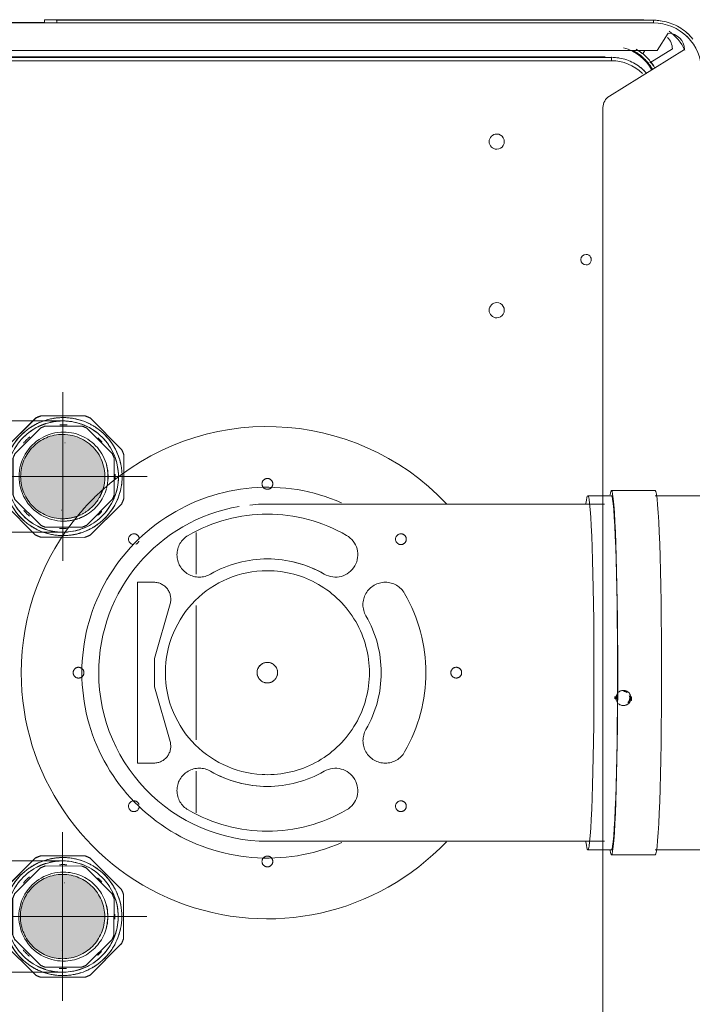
# Model space of a CAD drawing. Header units: millimetres. Extents: x -7237 to 20224, y 4737 to 43478.
# Tile 61 of 65: x 17831 to 18030, y 35946 to 36238. Entities that reach past the tile are written whole.
import ezdxf

# ---------------------------------------------------------------- set-up
doc = ezdxf.new("R2010")
doc.units = ezdxf.units.MM
doc.linetypes.add('ADSK_Осевая', pattern=[700, 500, -100, 0, -100])
doc.linetypes.add('ADSK_Скрыто', pattern=[300, 150, -150])
for name, color, linetype, lineweight in [('A-DETL-____-HDLN', 90, 'ADSK_Скрыто', 9), ('G-XREF-____-OTLN', 8, 'Continuous', 9), ('M-EQPM-____-OTLN', 50, 'Continuous', 20), ('P-PIPE-____-CNTR', 3, 'ADSK_Осевая', 20), ('P-PIPE-____-OTLN', 3, 'Continuous', 20)]:
    doc.layers.add(name, color=color, linetype=linetype, lineweight=lineweight)

# ---------------------------------------------------------------- blocks, each defined once
blk = doc.blocks.new('City Class FR - City Class F_iam-V57-В_Этаж 02_Водопровод')
at = {"layer": 'A-DETL-____-HDLN'}
for p, q in [((16.49, -107.65), (-37.14, -107.77)), ((-37.14, -107.77), (-37.13, -112.62)), ((16.5, -112.5), (16.49, -107.65)), ((-30.74, -117.41), (-14.53, -112.72)), ((-14.53, -112.72), (-6.11, -112.7)), ((-6.11, -112.7), (10.13, -117.32)), ((-39.52, -125.18), (-51.87, -125.21)), ((9.64, -125.08), (-30.22, -125.16)), ((31.29, -125.03), (18.94, -125.06)), ((-43.96, -144.65), (-43.96, -144.66)), ((23.47, -147.74), (23.47, -147.74)), ((42.42, -245.6), (-62.48, -245.83)), ((172.58, -245.94), (172.58, -245.89))]:
    blk.add_line(p, q, dxfattribs=at)
for centre, major_axis, start_param, end_param in [((-10.37, -90.2), (-1.6, 0.07), 3.189473, 6.331065), ((-10.37, -90.2), (-1.6, 0.07), 0.04788, 3.189473), ((-49.93, -106.69), (-1.6, 0.07), 3.189473, 6.331065), ((29.27, -106.52), (-1.6, 0.07), 3.189473, 6.331065), ((-49.93, -106.69), (-1.6, 0.07), 0.04788, 1.618676), ((-49.93, -106.69), (-1.6, 0.07), 1.917265, 3.141593), ((29.27, -106.52), (-1.6, 0.07), 0.402025, 1.264023), ((29.27, -106.52), (-1.6, 0.07), 1.618676, 3.189473), ((-32.13, -112.6), (-4.99, 0.23), 0.04788, 1.897929), ((11.5, -112.51), (-4.99, 0.23), 1.339424, 3.189473), ((-10.24, -146.2), (-30.22, 1.38), 3.189473, 6.331065), ((-45.25, -126.09), (-6.62, 0.3), 2.665874, 5.807467), ((24.68, -125.94), (-6.62, 0.3), 3.713071, 6.854664), ((-10.24, -146.2), (-46.95, 2.15), 2.665874, 3.713071), ((-10.24, -146.2), (-46.95, 2.15), 5.807467, 6.854664), ((-10.24, -146.2), (-33.71, 1.54), 5.807467, 6.854664), ((-10.24, -146.2), (-33.71, 1.54), 5.807595, 6.331065), ((-10.24, -146.2), (-33.71, 1.54), 2.665874, 3.713071), ((-66.24, -146.32), (-1.6, 0.07), 3.189473, 6.331065), ((45.76, -146.08), (-1.6, 0.07), 3.189473, 6.331065), ((-66.24, -146.32), (-1.6, 0.07), 0.04788, 3.189473), ((-10.24, -146.2), (-30.22, 1.38), 0.04788, 3.189473), ((-10.24, -146.2), (-33.71, 1.54), 2.665874, 3.189473), ((45.76, -146.08), (-1.6, 0.07), 0.04788, 3.189473), ((-45.17, -166.46), (-6.62, 0.3), 0.571479, 3.713071), ((24.77, -166.31), (-6.62, 0.3), 5.807467, 8.949059), ((-30.36, -181.21), (-6.62, 0.3), 4.23667, 7.378263), ((10.02, -181.12), (-6.62, 0.3), 2.142275, 5.283868), ((-10.24, -146.2), (-33.71, 1.54), 1.095078, 2.142275), ((-49.76, -185.88), (-1.6, 0.07), 3.189473, 6.331065), ((-49.76, -185.88), (-1.6, 0.07), 0.04788, 3.189473), ((-10.24, -146.2), (-46.95, 2.15), 1.095078, 2.142275), ((29.44, -185.71), (-1.6, 0.07), 3.189473, 6.331065), ((29.44, -185.71), (-1.6, 0.07), 0.04788, 3.189473), ((-10.12, -202.2), (-1.6, 0.07), 3.189473, 6.331065), ((-10.12, -202.2), (-1.6, 0.07), 0.04788, 3.189473), ((-17.52, -251.77), (-2.25, 0.1), 3.189473, 6.331065), ((-17.51, -251.71), (-2, 0.09), 4.142626, 4.986416), ((-17.51, -251.66), (-2, 0.09), 4.177243, 4.89457), ((-17.52, -251.72), (-2.5, 0.11), 4.581485, 4.843332), ((-17.52, -251.77), (-2.25, 0.1), 0.04788, 3.189473), ((-17.51, -251.66), (-2, 0.09), 0.864511, 1.970028), ((-17.51, -251.71), (-2, 0.09), 0.899128, 1.910427), ((-17.51, -251.71), (-2, 0.09), 2.52273, 3.141593), ((-17.52, -251.72), (-2.5, 0.11), 1.271607, 1.737534)]:
    blk.add_ellipse(centre, major_axis=major_axis, ratio=0.999987, start_param=start_param, end_param=end_param, dxfattribs=at)
at = {"layer": 'G-XREF-____-OTLN'}
for p, q in [((173.88, 27.68), (174.51, -261.41)), ((182.32, -83.3), (182.19, -23.3)), ((182.36, -23.3), (182.48, -79.68)), ((171.02, -39.61), (171.48, -247.8)), ((172.48, -247.8), (172.02, -39.61)), ((172.59, -245.27), (172.15, -39.6)), ((182.48, -79.68), (182.32, -83.3)), ((183.28, -79.68), (183.12, -83.3)), ((183.67, -256.68), (183.28, -79.68)), ((183.67, -256.68), (183.28, -79.68)), ((182.7, -260.3), (182.32, -83.3)), ((183.5, -260.29), (183.12, -83.3)), ((-62.53, -245.83), (-192.63, -246.11)), ((157.57, -245.35), (42.47, -245.6)), ((174.86, -269.51), (160.98, -247.24)), ((172.58, -245.89), (172.59, -245.33)), ((172.58, -245.94), (172.58, -245.89)), ((172.46, -248.47), (172.46, -248.42)), ((183.5, -260.29), (183.67, -256.68)), ((183.65, -257.4), (183.67, -256.8)), ((175.02, -265.9), (170.87, -259.24)), ((173.56, -257.1), (174.5, -257.68)), ((183.49, -261.01), (183.65, -257.4)), ((174.51, -261.41), (179.72, -264.63))]:
    blk.add_line(p, q, dxfattribs=at)
at = {"layer": 'G-XREF-____-OTLN', "flags": 128}
for points in [[(167.73, -258.33), (168.14, -257.95), (168.54, -257.56), (168.92, -257.15), (169.29, -256.72), (169.63, -256.28), (169.96, -255.83), (170.27, -255.37), (170.57, -254.89), (170.84, -254.4), (171.09, -253.9), (171.32, -253.39), (171.54, -252.87), (171.73, -252.35), (171.9, -251.81), (172.05, -251.27), (172.17, -250.73), (172.28, -250.18), (172.36, -249.62), (172.42, -249.07), (172.46, -248.51), (172.46, -248.47)], [(177.96, -271.97), (178.42, -271.58), (178.86, -271.18), (179.29, -270.75), (179.69, -270.31), (180.09, -269.86), (180.46, -269.39), (180.81, -268.9), (181.14, -268.4), (181.46, -267.89), (181.75, -267.37), (182.02, -266.83), (182.27, -266.29), (182.5, -265.73), (182.7, -265.17), (182.88, -264.59), (183.04, -264.02), (183.18, -263.43), (183.29, -262.84), (183.38, -262.25), (183.44, -261.65), (183.49, -261.05), (183.49, -261.01)]]:
    blk.add_lwpolyline(points, dxfattribs=at)
at = {"layer": 'G-XREF-____-OTLN'}
for centre, major_axis, ratio, start_param, end_param in [((182.48, -79.68), (0.8, 0.002), 0.005175, 0, 1.570548), ((182.32, -83.3), (0.8, 0.002), 0.005175, 4.712141, 6.282937), ((97.4, -213.97), (-2.25, 0.1), 0.999987, 3.189473, 6.331065), ((147.4, -213.86), (-2.25, 0.1), 0.999987, 3.189473, 6.331065), ((97.4, -213.97), (-2.25, 0.1), 0.999987, 0.04788, 3.189473), ((147.4, -213.86), (-2.25, 0.1), 0.999987, 0.04788, 3.189473), ((112.46, -240.43), (-1.55, 0.07), 0.999987, 3.189473, 6.331065), ((112.46, -240.43), (-1.55, 0.07), 0.999987, 0.04788, 3.189473), ((158.59, -245.25), (-13.99, 0.64), 0.999987, 3.141593, 3.189473), ((158.59, -245.3), (-13.99, 0.64), 0.999987, 3.141593, 3.189473), ((157.58, -249.35), (-4, 0.18), 0.999987, 3.744468, 4.760269), ((158.48, -247.83), (-12.99, 0.59), 0.999987, 2.404074, 3.189473), ((171.48, -247.8), (1, 0.002), 0.005175, 4.712141, 6.282937), ((158.48, -247.83), (-13.99, 0.64), 0.999987, 3.016128, 3.189473), ((158.48, -247.78), (-13.99, 0.64), 0.999987, 3.026565, 3.189473), ((162.64, -248.34), (-12.99, 0.59), 0.999987, 2.100031, 2.948572), ((158.48, -247.83), (-13.99, 0.64), 0.999987, 2.357514, 2.518847), ((158.48, -247.78), (-13.99, 0.64), 0.999987, 2.404074, 2.512562), ((162.64, -248.34), (-13.99, 0.64), 0.999987, 2.533798, 2.680358), ((168.67, -256.71), (-14.98, 0.69), 0.999987, 3.141593, 3.189473), ((162.64, -248.34), (-13.19, 0.6), 0.999987, 2.101086, 2.38609), ((162.64, -248.34), (-13.99, 0.64), 0.999987, 2.178367, 2.269445), ((168.5, -260.33), (-14.19, 0.65), 0.999987, 1.618676, 3.189473), ((182.7, -260.29), (0.8, 0.002), 0.005175, 4.712141, 6.282937), ((168.5, -260.33), (-14.98, 0.69), 0.999987, 3.051487, 3.189473), ((168.67, -256.71), (-14.16, 0.65), 0.999987, 2.054638, 2.572619), ((174.72, -264.52), (-4.99, 0.23), 0.999987, 1.643291, 3.164858), ((174.89, -260.9), (-4.99, 0.23), 0.999987, 1.643291, 2.404074), ((168.5, -260.33), (-14.16, 0.65), 0.999987, 2.404074, 2.600275), ((168.5, -260.33), (-14.98, 0.69), 0.999987, 2.331136, 2.486693)]:
    blk.add_ellipse(centre, major_axis=major_axis, ratio=ratio, start_param=start_param, end_param=end_param, dxfattribs=at)
for points, knots in [([(174.54, -254.1), (174.38, -254.44), (173.96, -255.24), (173.14, -256.43), (172.01, -257.7), (170.75, -258.83), (169.71, -259.55), (169.08, -259.91), (168.91, -260)], [0.0502941, 0.0502941, 0.0502941, 0.0502941, 0.1666667, 0.3333333, 0.5, 0.6666667, 0.8333333, 0.8925176, 0.8925176, 0.8925176, 0.8925176]), ([(169.34, -260.68), (170.03, -260.31), (171.13, -259.57), (172.59, -258.25), (173.71, -257), (174.32, -256.13), (174.59, -255.69)], [0.0868997, 0.0868997, 0.0868997, 0.0868997, 0.3333333, 0.5, 0.6666667, 0.8297312, 0.8297312, 0.8297312, 0.8297312])]:
    blk.add_open_spline(points, degree=3, knots=knots, dxfattribs=at)
blk = doc.blocks.new('City Class FR - City Class 25 FR-V58-В_Этаж 02_Водопровод')
at = {"layer": 'A-DETL-____-HDLN'}
for p, q in [((-13.29, -146.04), (-13.29, -146.06)), ((-7.2, -146.34), (-7.2, -146.32))]:
    blk.add_line(p, q, dxfattribs=at)
for centre, start_param, end_param in [((-10.24, -146.2), 3.1873, 6.328892), ((-10.24, -146.18), 6.067093, 6.328892), ((-10.24, -146.18), 4.758096, 5.805294), ((-10.24, -146.18), 3.1873, 4.496297), ((-10.24, -146.18), 0.045707, 1.354704), ((-10.24, -146.2), 0.045707, 3.1873), ((-10.24, -146.18), 1.616504, 3.1873)]:
    blk.add_ellipse(centre, major_axis=(-3.04, 0.14), ratio=0.999987, start_param=start_param, end_param=end_param, dxfattribs=at)
blk.add_blockref('City Class FR - City Class F_iam-V57-В_Этаж 02_Водопровод', (0, 0))
blk = doc.blocks.new('daa-oborudovanie-komplektkoaksialnogodymoxoda-sudliniteliami-1 - 60_100-V66-В_Этаж 02_Водопровод')
at = {"layer": 'A-DETL-____-HDLN', "color": 92}
blk.add_arc((0, 0), 73, 132.6161, 139.5045, dxfattribs=at)
at = {"layer": 'M-EQPM-____-OTLN', "color": 94}
for p, q in [((114.99, 54), (102, 54)), ((102, 52.5), (95, 52.5)), ((136.98, 52.5), (114.99, 52.5)), ((95, -52.5), (102, -52.5)), ((114.99, -52.5), (136.98, -52.5)), ((102, -54), (114.99, -54))]:
    blk.add_line(p, q, dxfattribs=at)
at = {"layer": 'M-EQPM-____-OTLN', "color": 94, "flags": 128}
for points in [[(100, 50), (96, 50), (92.01, 50), (88.03, 50), (84.07, 50), (80.13, 50), (76.23, 50), (72.36, 50), (68.54, 50), (64.77, 50), (61.06, 50), (57.41, 50), (53.82, 50), (50.31, 50), (46.88, 50), (43.54, 50), (40.28, 50), (37.12, 50), (34.06, 50), (31.11, 50), (28.26, 50), (25.54, 50), (22.93, 50), (20.44, 50), (18.08, 50), (15.85, 50), (13.76, 50), (11.8, 50), (9.99, 50), (8.32, 50), (6.8, 50), (5.42, 50), (4.2, 50), (3.13, 50), (2.21, 50), (1.46, 50), (0.85, 50), (0.41, 50), (0.13, 50), (0.01, 50), (0, 50)], [(0, -50), (0.08, -50), (0.32, -50), (0.72, -50), (1.28, -50), (1.99, -50), (2.87, -50), (3.89, -50), (5.08, -50), (6.41, -50), (7.89, -50), (9.52, -50), (11.3, -50), (13.22, -50), (15.27, -50), (17.47, -50), (19.79, -50), (22.24, -50), (24.82, -50), (27.52, -50), (30.33, -50), (33.25, -50), (36.28, -50), (39.42, -50), (42.65, -50), (45.97, -50), (49.38, -50), (52.87, -50), (56.43, -50), (60.07, -50), (63.76, -50), (67.52, -50), (71.33, -50), (75.18, -50), (79.08, -50), (83, -50), (86.96, -50), (90.93, -50), (94.92, -50), (98.92, -50), (100, -50)]]:
    blk.add_lwpolyline(points, dxfattribs=at)
at = {"layer": 'M-EQPM-____-OTLN', "color": 94}
for radius, start, end in [(73, 43.3605, 132.5771), (55, 66.4461, 180), (50, 88.0259, 95.986), (73, 139.5435, 180), (50, 99.6828, 180), (73, 180, 316.632), (55, 180, 293.6476), (50, 180, 273.1208)]:
    blk.add_arc((0, 0), radius, start, end, dxfattribs=at)
for centre, major_axis, start_param, end_param in [((102, 0), (0, 54), 0, 0.213423), ((102, 0), (0, 54), 3.141593, 6.283185), ((114.99, 0), (0, 54), 3.141593, 6.283185), ((95, 0), (0, 52.5), 0, 0.298494), ((95, 0), (0, 52.5), 3.141593, 6.283185), ((102, 0), (0, 52.5), 3.141593, 6.283185), ((95, 0), (0, 52.5), 2.842447, 3.141593), ((102, 0), (0, 54), 2.92817, 3.141593)]:
    blk.add_ellipse(centre, major_axis=major_axis, ratio=0.034899, start_param=start_param, end_param=end_param, dxfattribs=at)
blk = doc.blocks.new('ADSK_Полипропилен_Муфта с накидной гайкой - 25 х 3_4_-V77-В_Этаж 02_Водопровод')
at = {"layer": 'A-DETL-____-HDLN', "color": 210}
for p, q in [((30340, 35989.66), (30326.93, 35989.69)), ((30316.02, 35979.82), (30325.28, 35989.04)), ((30325.36, 35989.04), (30316.09, 35979.82)), ((30325.28, 35989.04), (30325.36, 35989.04)), ((30339.04, 35986.65), (30328.2, 35986.68)), ((30334.27, 35989.15), (30334.26, 35989.15)), ((30350.79, 35979.74), (30341.57, 35989)), ((30326.85, 35986.12), (30319.16, 35978.47)), ((30348.05, 35978.4), (30340.39, 35986.09)), ((30334, 35981.66), (30333.95, 35981.66)), ((30315.34, 35965.18), (30315.37, 35978.25)), ((30315.37, 35978.25), (30315.44, 35978.25)), ((30315.44, 35978.25), (30315.41, 35965.17)), ((30316.09, 35979.82), (30316.02, 35979.82)), ((30351.41, 35965.1), (30351.44, 35978.17)), ((30318.53, 35966.28), (30318.55, 35977.12)), ((30318.6, 35977.12), (30318.58, 35966.27)), ((30348.58, 35966.21), (30348.6, 35977.05)), ((30315.41, 35965.17), (30315.34, 35965.18)), ((30316.06, 35963.6), (30325.28, 35954.34)), ((30319.31, 35964.7), (30319.08, 35964.92)), ((30319.13, 35964.92), (30326.79, 35957.24)), ((30340.33, 35957.21), (30348.02, 35964.86)), ((30341.49, 35954.3), (30350.76, 35963.53)), ((30332.99, 35961.68), (30333.04, 35961.68)), ((30328.13, 35956.68), (30338.98, 35956.65)), ((30326.85, 35953.69), (30339.92, 35953.66)), ((30332.59, 35954.19), (30332.6, 35954.19))]:
    blk.add_line(p, q, dxfattribs=at)
for centre, major_axis, start_param, end_param in [((30333.35, 35971.67), (0.92, 19.13), 0.399278, 0.482786), ((30333.42, 35971.67), (0.92, 19.13), 0.394026, 0.482786), ((30333.42, 35971.67), (0.92, 19.13), 5.891813, 5.980573), ((30333.43, 35971.67), (0.84, 17.48), 0.045707, 3.1873), ((30333.42, 35971.67), (0.84, 17.48), 0.450014, 0.688389), ((30333.59, 35971.66), (0.76, 15.93), 0.392585, 0.484228), ((30333.42, 35971.67), (0.84, 17.48), 0.045707, 0.360777), ((30333.47, 35971.67), (0.74, 15.38), 0.045707, 0.116326), ((30333.43, 35971.67), (0.84, 17.48), 3.1873, 6.328892), ((30333.42, 35971.67), (0.84, 17.48), 6.014774, 6.328892), ((30333.47, 35971.67), (0.74, 15.38), 6.258274, 6.328892), ((30333.59, 35971.66), (0.76, 15.93), 5.890372, 5.982015), ((30333.42, 35971.67), (0.84, 17.48), 5.690751, 5.920038), ((30333.42, 35971.67), (0.84, 17.48), 0.776093, 1.078458), ((30333.59, 35971.66), (0.63, 13.18), 0.045707, 3.1873), ((30333.47, 35971.67), (0.74, 15.38), 0.745794, 0.916416), ((30333.59, 35971.66), (0.63, 13.18), 3.1873, 6.328892), ((30333.42, 35971.67), (0.84, 17.48), 4.969715, 5.594306), ((30333.47, 35971.67), (0.74, 15.38), 5.488136, 5.598853), ((30333.35, 35971.67), (0.92, 19.13), 1.179424, 1.268184), ((30333.42, 35971.67), (0.92, 19.13), 1.179424, 1.268184), ((30333.42, 35971.67), (0.84, 17.48), 1.092905, 1.410034), ((30333.59, 35971.66), (0.76, 15.93), 1.177983, 1.269626), ((30333.59, 35971.66), (0.76, 15.93), 5.104974, 5.196617), ((30333.42, 35971.67), (0.92, 19.13), 5.106415, 5.195175), ((30333.54, 35971.67), (0.63, 13.18), 4.496297, 5.019896), ((30333.42, 35971.67), (0.84, 17.48), 1.495159, 1.73772), ((30333.47, 35971.67), (0.74, 15.38), 1.525674, 1.707333), ((30333.47, 35971.67), (0.74, 15.38), 4.709626, 4.806566), ((30333.42, 35971.67), (0.84, 17.48), 4.645964, 4.870346), ((30333.42, 35971.67), (0.84, 17.48), 1.822968, 2.456663), ((30333.59, 35971.66), (0.76, 15.93), 1.963381, 2.055024), ((30333.42, 35971.67), (0.84, 17.48), 3.922136, 4.546479), ((30333.59, 35971.66), (0.76, 15.93), 4.319575, 4.411219), ((30333.42, 35971.67), (0.92, 19.13), 1.964823, 2.053583), ((30333.35, 35971.67), (0.92, 19.13), 2.009203, 2.053583), ((30333.42, 35971.67), (0.92, 19.13), 4.321017, 4.409777), ((30333.47, 35971.67), (0.74, 15.38), 2.317961, 2.485843), ((30333.47, 35971.67), (0.74, 15.38), 3.918709, 4.026687), ((30333.42, 35971.67), (0.84, 17.48), 2.544852, 2.782508), ((30333.59, 35971.66), (0.76, 15.93), 2.748779, 2.840422), ((30333.59, 35971.66), (0.76, 15.93), 3.534177, 3.625821), ((30333.42, 35971.67), (0.84, 17.48), 3.596636, 3.825202), ((30333.42, 35971.67), (0.92, 19.13), 2.750221, 2.838981), ((30333.42, 35971.67), (0.84, 17.48), 2.872376, 3.1873), ((30333.47, 35971.67), (0.74, 15.38), 3.118619, 3.1873), ((30333.42, 35971.67), (0.84, 17.48), 3.1873, 3.501272), ((30333.47, 35971.67), (0.74, 15.38), 3.1873, 3.255981), ((30333.42, 35971.67), (0.92, 19.13), 3.535619, 3.624379)]:
    blk.add_ellipse(centre, major_axis=major_axis, ratio=0.999987, start_param=start_param, end_param=end_param, dxfattribs=at)
blk = doc.blocks.new('ADSK_Полипропилен_Муфта с накидной гайкой - 25 х 3_4_-V78-В_Этаж 02_Водопровод')
at = {"layer": 'A-DETL-____-HDLN', "color": 140}
for p, q in [((30316.09, 36110.31), (30325.35, 36119.53)), ((30325.43, 36119.53), (30316.16, 36110.3)), ((30325.35, 36119.53), (30325.43, 36119.53)), ((30340.07, 36120.14), (30327, 36120.17)), ((30334.34, 36119.64), (30334.33, 36119.64)), ((30350.86, 36110.23), (30341.64, 36119.49)), ((30326.92, 36116.61), (30319.24, 36108.95)), ((30326.76, 36116.5), (30326.87, 36116.61)), ((30339.12, 36117.14), (30328.27, 36117.16)), ((30348.12, 36108.89), (30340.46, 36116.58)), ((30334.07, 36112.14), (30334.02, 36112.15)), ((30316.16, 36110.3), (30316.09, 36110.31)), ((30315.41, 36095.67), (30315.44, 36108.74)), ((30315.44, 36108.74), (30315.51, 36108.73)), ((30315.51, 36108.73), (30315.48, 36095.66)), ((30318.6, 36096.76), (30318.62, 36107.61)), ((30318.67, 36107.61), (30318.65, 36096.76)), ((30348.66, 36100.43), (30348.67, 36107.54)), ((30351.5, 36102.61), (30351.51, 36108.66)), ((30348.65, 36096.7), (30348.66, 36100.31)), ((30351.48, 36095.58), (30351.5, 36102.49)), ((30315.48, 36095.66), (30315.41, 36095.67)), ((30319.21, 36095.41), (30326.86, 36087.72)), ((30340.4, 36087.7), (30348.09, 36095.35)), ((30316.13, 36094.09), (30325.35, 36084.83)), ((30333.06, 36092.17), (30333.12, 36092.17)), ((30341.56, 36084.79), (30350.83, 36094.02)), ((30328.21, 36087.16), (30335.9, 36087.15)), ((30336.02, 36087.15), (30339.05, 36087.14)), ((30326.92, 36084.17), (30333.61, 36084.16)), ((30332.66, 36084.68), (30332.67, 36084.68)), ((30333.73, 36084.16), (30339.99, 36084.14))]:
    blk.add_line(p, q, dxfattribs=at)
for centre, major_axis, start_param, end_param in [((30333.51, 36102.16), (0.84, 17.48), 0.045707, 3.1873), ((30333.5, 36102.16), (0.84, 17.48), 0.450014, 0.688389), ((30333.42, 36102.16), (0.92, 19.13), 0.403277, 0.482786), ((30333.5, 36102.16), (0.92, 19.13), 0.394026, 0.482786), ((30333.5, 36102.16), (0.84, 17.48), 0.045707, 0.360777), ((30333.5, 36102.16), (0.84, 17.48), 6.014774, 6.328892), ((30333.51, 36102.16), (0.84, 17.48), 4.932629, 6.328892), ((30333.5, 36102.16), (0.92, 19.13), 5.891813, 5.980573), ((30333.5, 36102.16), (0.84, 17.48), 5.69075, 5.920038), ((30333.5, 36102.16), (0.84, 17.48), 0.776093, 1.410034), ((30333.66, 36102.15), (0.63, 13.18), 0.045707, 3.1873), ((30333.66, 36102.15), (0.76, 15.93), 0.392585, 0.484228), ((30333.54, 36102.16), (0.74, 15.38), 0.045707, 0.116326), ((30333.54, 36102.16), (0.74, 15.38), 6.258274, 6.328892), ((30333.66, 36102.15), (0.63, 13.18), 4.496297, 6.328892), ((30333.66, 36102.15), (0.76, 15.93), 5.890372, 5.982015), ((30333.5, 36102.16), (0.84, 17.48), 4.969715, 5.594306), ((30333.54, 36102.16), (0.74, 15.38), 0.745794, 0.916416), ((30333.54, 36102.16), (0.74, 15.38), 5.488136, 5.598853), ((30333.42, 36102.16), (0.92, 19.13), 1.179424, 1.268184), ((30333.5, 36102.16), (0.92, 19.13), 1.179424, 1.268184), ((30333.5, 36102.16), (0.92, 19.13), 5.106415, 5.195175), ((30333.66, 36102.15), (0.76, 15.93), 1.177983, 1.269626), ((30333.66, 36102.15), (0.76, 15.93), 5.104974, 5.196617), ((30333.5, 36102.16), (0.84, 17.48), 1.495159, 1.73772), ((30333.54, 36102.16), (0.74, 15.38), 1.525674, 1.707333), ((30333.61, 36102.15), (0.63, 13.18), 4.496297, 5.019896), ((30333.51, 36102.16), (0.84, 17.48), 4.752876, 4.932629), ((30333.5, 36102.16), (0.84, 17.48), 4.645964, 4.870346), ((30333.54, 36102.16), (0.74, 15.38), 4.709626, 4.806566), ((30333.51, 36102.16), (0.84, 17.48), 4.583563, 4.745682), ((30333.5, 36102.16), (0.84, 17.48), 1.822968, 2.456663), ((30333.51, 36102.16), (0.84, 17.48), 3.536366, 4.583563), ((30333.66, 36102.15), (0.63, 13.18), 3.710899, 4.480853), ((30333.5, 36102.16), (0.84, 17.48), 3.922136, 4.546479), ((30333.42, 36102.16), (0.92, 19.13), 1.964823, 2.053583), ((30333.5, 36102.16), (0.92, 19.13), 1.964823, 2.053583), ((30333.66, 36102.15), (0.76, 15.93), 1.963381, 2.055024), ((30333.66, 36102.15), (0.76, 15.93), 4.319575, 4.411219), ((30333.5, 36102.16), (0.92, 19.13), 4.321017, 4.409777), ((30333.54, 36102.16), (0.74, 15.38), 2.325032, 2.485843), ((30333.54, 36102.16), (0.74, 15.38), 3.918709, 4.026687), ((30333.66, 36102.15), (0.63, 13.18), 3.1873, 3.449099), ((30333.66, 36102.15), (0.63, 13.18), 3.449099, 3.517902), ((30333.66, 36102.15), (0.63, 13.18), 3.532922, 3.710899), ((30333.5, 36102.16), (0.84, 17.48), 2.544852, 2.782508), ((30333.66, 36102.15), (0.76, 15.93), 2.748779, 2.840422), ((30333.54, 36102.16), (0.74, 15.38), 3.118619, 3.1873), ((30333.54, 36102.16), (0.74, 15.38), 3.1873, 3.255981), ((30333.51, 36102.16), (0.84, 17.48), 3.23081, 3.536366), ((30333.66, 36102.15), (0.76, 15.93), 3.534177, 3.625821), ((30333.5, 36102.16), (0.84, 17.48), 3.596636, 3.825202), ((30333.5, 36102.16), (0.92, 19.13), 2.750221, 2.838981), ((30333.5, 36102.16), (0.84, 17.48), 2.872376, 3.1873), ((30333.5, 36102.16), (0.84, 17.48), 3.1873, 3.221453), ((30333.51, 36102.16), (0.84, 17.48), 3.1873, 3.222395), ((30333.5, 36102.16), (0.84, 17.48), 3.229476, 3.449099), ((30333.5, 36102.16), (0.84, 17.48), 3.449099, 3.501272), ((30333.5, 36102.16), (0.92, 19.13), 3.535619, 3.624379)]:
    blk.add_ellipse(centre, major_axis=major_axis, ratio=0.999987, start_param=start_param, end_param=end_param, dxfattribs=at)
blk = doc.blocks.new('ADSK_Полипропилен_Отвод - Универсальный-V79-В_Этаж 02_Водопровод')
at = {"layer": 'A-DETL-____-HDLN', "color": 210}
for p, q in [((30333.35, 35988.17), (30300.35, 35988.17)), ((30300.35, 35988.17), (30300.35, 35971.67)), ((30333.35, 35959.17), (30333.35, 35984.17)), ((30300.35, 35971.67), (30300.35, 35955.17)), ((30300.35, 35955.17), (30333.35, 35955.17))]:
    blk.add_line(p, q, dxfattribs=at)
at = {"layer": 'A-DETL-____-HDLN', "color": 210, "flags": 128}
for points in [[(30333.35, 35988.17), (30334.01, 35988.16), (30334.67, 35988.12), (30335.33, 35988.06), (30335.98, 35987.96), (30336.63, 35987.85), (30337.27, 35987.7), (30337.91, 35987.53), (30338.54, 35987.34), (30339.16, 35987.12), (30339.78, 35986.87), (30340.38, 35986.6), (30340.97, 35986.31)], [(30342.12, 35985.65), (30342.67, 35985.29), (30343.21, 35984.91), (30343.73, 35984.5), (30344.23, 35984.08)], [(30345.64, 35982.69), (30346.07, 35982.19), (30346.48, 35981.67), (30346.87, 35981.14), (30347.24, 35980.59), (30347.28, 35980.51)], [(30347.9, 35979.45), (30348.2, 35978.86), (30348.48, 35978.26), (30348.73, 35977.65), (30348.96, 35977.03), (30349.16, 35976.41), (30349.34, 35975.77), (30349.49, 35975.13), (30349.61, 35974.48), (30349.71, 35973.83), (30349.78, 35973.17), (30349.83, 35972.51), (30349.85, 35971.85), (30349.84, 35971.19), (30349.81, 35970.53), (30349.75, 35969.88), (30349.67, 35969.22), (30349.56, 35968.57), (30349.42, 35967.93), (30349.26, 35967.29), (30349.07, 35966.65), (30348.86, 35966.03), (30348.62, 35965.41), (30348.36, 35964.81), (30348.07, 35964.21), (30347.76, 35963.63)], [(30347.28, 35962.84), (30347.07, 35962.51), (30346.69, 35961.96), (30346.29, 35961.44), (30345.87, 35960.93), (30345.43, 35960.44)], [(30341.29, 35957.21), (30340.7, 35956.9), (30340.1, 35956.62), (30339.5, 35956.36), (30338.88, 35956.13), (30338.25, 35955.92), (30337.62, 35955.74), (30336.98, 35955.58), (30336.33, 35955.45), (30335.68, 35955.34), (30335.03, 35955.26), (30334.37, 35955.21), (30333.71, 35955.18)], [(30344.5, 35959.51), (30344, 35959.07), (30343.49, 35958.66), (30342.96, 35958.26), (30342.42, 35957.89)]]:
    blk.add_lwpolyline(points, dxfattribs=at)
at = {"layer": 'A-DETL-____-HDLN', "color": 210}
for radius, start, end in [(16.5, 0, 180), (12.5, 90, 270), (12.5, 270, 90), (16.5, 180, 0)]:
    blk.add_arc((30333.35, 35971.67), radius, start, end, dxfattribs=at)
for points, knots in [([(30328.4, 35987.42), (30327.96, 35987.28), (30327.08, 35986.96), (30326.23, 35986.56), (30325.81, 35986.35)], [0.2241306, 0.2241306, 0.2241306, 0.2241306, 0.2857143, 0.3457544, 0.3457544, 0.3457544, 0.3457544]), ([(30333.35, 35988.17), (30332.3, 35988.17), (30331.01, 35988.05), (30329.74, 35987.78), (30329.52, 35987.72)], [0, 0, 0, 0, 0.1428571, 0.1728995, 0.1728995, 0.1728995, 0.1728995]), ([(30324.7, 35985.73), (30324.5, 35985.6), (30324.06, 35985.32), (30323.39, 35984.84), (30322.7, 35984.29), (30322.03, 35983.69), (30321.38, 35983.04), (30320.75, 35982.34), (30320.15, 35981.59), (30319.59, 35980.8), (30319.24, 35980.23), (30319.07, 35979.94)], [0.3992223, 0.3992223, 0.3992223, 0.3992223, 0.4285714, 0.4642857, 0.5, 0.5357143, 0.5714286, 0.6071429, 0.6428571, 0.6785714, 0.7142857, 0.7142857, 0.7142857, 0.7142857]), ([(30319.07, 35963.41), (30319.24, 35963.12), (30319.59, 35962.55), (30320.15, 35961.76), (30320.75, 35961.01), (30321.38, 35960.31), (30322.03, 35959.66), (30322.92, 35958.86), (30323.82, 35958.19), (30324.5, 35957.75), (30324.7, 35957.62)], [0.2857143, 0.2857143, 0.2857143, 0.2857143, 0.3214286, 0.3571429, 0.3928571, 0.4285714, 0.4642857, 0.5, 0.5714286, 0.6007777, 0.6007777, 0.6007777, 0.6007777]), ([(30325.81, 35957), (30326.23, 35956.79), (30327.08, 35956.39), (30327.96, 35956.07), (30328.4, 35955.93)], [0.6542456, 0.6542456, 0.6542456, 0.6542456, 0.7142857, 0.7758694, 0.7758694, 0.7758694, 0.7758694]), ([(30329.52, 35955.62), (30329.74, 35955.57), (30331.01, 35955.3), (30332.3, 35955.17), (30333.35, 35955.17)], [0.8271005, 0.8271005, 0.8271005, 0.8271005, 0.8571429, 1, 1, 1, 1])]:
    blk.add_open_spline(points, degree=3, knots=knots, dxfattribs=at)
blk = doc.blocks.new('ADSK_Полипропилен_Отвод - Универсальный-V81-В_Этаж 02_Водопровод')
at = {"layer": 'A-DETL-____-HDLN', "color": 140}
for p, q in [((30333.42, 36118.66), (30300.42, 36118.66)), ((30300.42, 36118.66), (30300.42, 36102.16)), ((30333.42, 36089.66), (30333.42, 36114.66)), ((30300.42, 36102.16), (30300.42, 36085.66)), ((30349.9, 36101.26), (30349.88, 36101.02)), ((30349.92, 36101.68), (30349.9, 36101.39)), ((30300.42, 36085.66), (30333.42, 36085.66)), ((30334.44, 36085.69), (30333.78, 36085.67)), ((30334.81, 36085.72), (30334.44, 36085.69)), ((30335.1, 36085.75), (30334.94, 36085.73))]:
    blk.add_line(p, q, dxfattribs=at)
at = {"layer": 'A-DETL-____-HDLN', "color": 140, "flags": 128}
for points in [[(30333.42, 36118.66), (30334.08, 36118.65), (30334.74, 36118.61), (30335.4, 36118.54), (30336.05, 36118.45), (30336.7, 36118.33), (30337.35, 36118.19), (30337.98, 36118.02), (30338.61, 36117.82), (30339.24, 36117.6), (30339.85, 36117.36), (30340.45, 36117.09), (30341.04, 36116.8)], [(30342.19, 36116.14), (30342.74, 36115.78), (30343.28, 36115.4), (30343.8, 36114.99), (30344.3, 36114.57)], [(30345.71, 36113.18), (30346.14, 36112.68), (30346.55, 36112.16), (30346.94, 36111.63), (30347.31, 36111.08)], [(30347.98, 36109.94), (30348.27, 36109.35), (30348.55, 36108.75), (30348.8, 36108.14), (30349.03, 36107.52), (30349.23, 36106.89), (30349.41, 36106.26), (30349.56, 36105.61), (30349.68, 36104.97), (30349.78, 36104.31), (30349.86, 36103.66), (30349.9, 36103), (30349.92, 36102.34), (30349.92, 36101.68)], [(30349.88, 36101.02), (30349.82, 36100.36), (30349.74, 36099.71), (30349.63, 36099.06), (30349.49, 36098.41), (30349.33, 36097.77), (30349.14, 36097.14), (30348.93, 36096.52), (30348.69, 36095.9), (30348.43, 36095.3), (30348.14, 36094.7), (30347.83, 36094.12)], [(30347.28, 36093.21), (30347.14, 36092.99), (30346.76, 36092.45), (30346.36, 36091.93), (30345.94, 36091.42), (30345.5, 36090.92)], [(30344.57, 36090), (30344.07, 36089.56), (30343.56, 36089.14), (30343.03, 36088.75), (30342.49, 36088.38)], [(30341.36, 36087.69), (30340.77, 36087.39), (30340.18, 36087.11), (30339.57, 36086.85), (30338.95, 36086.62), (30338.32, 36086.41), (30337.69, 36086.22), (30337.05, 36086.07), (30336.4, 36085.93), (30335.75, 36085.83), (30335.1, 36085.75)]]:
    blk.add_lwpolyline(points, dxfattribs=at)
at = {"layer": 'A-DETL-____-HDLN', "color": 140}
for radius, start, end in [(16.5, 0, 180), (12.5, 90, 270), (12.5, 345, 90), (16.5, 180, 275.2228), (16.5, 275.7114, 356.5514), (16.5, 357.04, 0), (12.5, 330, 337.6207), (12.5, 338.3009, 345), (12.5, 300, 330), (12.5, 270, 285), (12.5, 285, 295.9232), (12.5, 296.6034, 300)]:
    blk.add_arc((30333.42, 36102.16), radius, start, end, dxfattribs=at)
for points, knots in [([(30328.48, 36117.9), (30328.03, 36117.76), (30327.16, 36117.45), (30326.3, 36117.05), (30325.88, 36116.84)], [0.2241306, 0.2241306, 0.2241306, 0.2241306, 0.2857143, 0.3457544, 0.3457544, 0.3457544, 0.3457544]), ([(30333.42, 36118.66), (30332.37, 36118.66), (30331.08, 36118.54), (30329.81, 36118.26), (30329.59, 36118.21)], [0, 0, 0, 0, 0.1428571, 0.1728995, 0.1728995, 0.1728995, 0.1728995]), ([(30324.77, 36116.21), (30324.57, 36116.09), (30324.13, 36115.81), (30323.46, 36115.33), (30322.77, 36114.77), (30322.1, 36114.18), (30321.45, 36113.53), (30320.82, 36112.83), (30320.22, 36112.08), (30319.66, 36111.28), (30319.31, 36110.72), (30319.14, 36110.43)], [0.3992223, 0.3992223, 0.3992223, 0.3992223, 0.4285714, 0.4642857, 0.5, 0.5357143, 0.5714286, 0.6071429, 0.6428571, 0.6785714, 0.7142857, 0.7142857, 0.7142857, 0.7142857]), ([(30319.14, 36093.9), (30319.31, 36093.61), (30319.66, 36093.04), (30320.22, 36092.25), (30320.82, 36091.5), (30321.45, 36090.8), (30322.1, 36090.15), (30323, 36089.35), (30323.89, 36088.67), (30324.57, 36088.23), (30324.77, 36088.11)], [0.2857143, 0.2857143, 0.2857143, 0.2857143, 0.3214286, 0.3571429, 0.3928571, 0.4285714, 0.4642857, 0.5, 0.5714286, 0.6007777, 0.6007777, 0.6007777, 0.6007777]), ([(30325.88, 36087.49), (30326.3, 36087.27), (30327.16, 36086.88), (30328.03, 36086.56), (30328.48, 36086.42)], [0.6542456, 0.6542456, 0.6542456, 0.6542456, 0.7142857, 0.7758694, 0.7758694, 0.7758694, 0.7758694]), ([(30329.59, 36086.11), (30329.81, 36086.06), (30331.08, 36085.79), (30332.37, 36085.66), (30333.42, 36085.66)], [0.8271005, 0.8271005, 0.8271005, 0.8271005, 0.8571429, 1, 1, 1, 1])]:
    blk.add_open_spline(points, degree=3, knots=knots, dxfattribs=at)

msp = doc.modelspace()

# ---------------------------------------------------------------- hatches: boundary and pattern name
at = {"layer": 'P-PIPE-____-OTLN'}
for points in [[(17843.35, 36089.66), (17846.59, 36090.09), (17850.93, 36092.36), (17852.19, 36093.32), (17854.18, 36095.91), (17855.42, 36098.93), (17855.85, 36102.16), (17855.42, 36105.4), (17854.18, 36108.41), (17852.19, 36111), (17849.6, 36112.99), (17846.59, 36114.24), (17843.35, 36114.66), (17840.12, 36114.24), (17836.69, 36112.67), (17834.51, 36111), (17832.49, 36108.32), (17831.28, 36105.4), (17830.85, 36102.16), (17831.28, 36098.93), (17832.53, 36095.91), (17835.77, 36092.36), (17837.1, 36091.34), (17840.12, 36090.09)], [(17843.28, 35959.17), (17846.51, 35959.6), (17849.53, 35960.85), (17852.12, 35962.84), (17854.1, 35965.42), (17855.35, 35968.44), (17855.78, 35971.67), (17855.35, 35974.91), (17854.1, 35977.92), (17851.94, 35980.65), (17849.53, 35982.5), (17846.51, 35983.75), (17843.28, 35984.17), (17840.04, 35983.75), (17836.69, 35982.24), (17834.44, 35980.51), (17832.45, 35977.92), (17831.21, 35974.91), (17830.78, 35971.67), (17831.21, 35968.44), (17833.01, 35964.7), (17834.44, 35962.84), (17837.03, 35960.85), (17840.04, 35959.6)]]:
    msp.add_hatch(color=256, dxfattribs=at).paths.add_polyline_path(points)

# ---------------------------------------------------------------- linework, layer by layer
at = {"layer": 'P-PIPE-____-CNTR', "color": 150}
for p, q in [((17843.35, 36077.16), (17843.35, 36127.16)), ((17818.35, 36102.16), (17868.35, 36102.16))]:
    msp.add_line(p, q, dxfattribs=at)
at = {"layer": 'P-PIPE-____-CNTR', "color": 220}
for p, q in [((17843.28, 35946.67), (17843.28, 35996.67)), ((17818.28, 35971.67), (17868.28, 35971.67))]:
    msp.add_line(p, q, dxfattribs=at)

# ---------------------------------------------------------------- block references
at = {"layer": 'A-DETL-____-HDLN', "rotation": 89.87557860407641}
msp.add_blockref('City Class FR - City Class 25 FR-V58-В_Этаж 02_Водопровод', (17757.83, 36054.56), dxfattribs=at)
at = {"layer": 'A-DETL-____-HDLN', "color": 92}
msp.add_blockref('daa-oborudovanie-komplektkoaksialnogodymoxoda-sudliniteliami-1 - 60_100-V66-В_Этаж 02_Водопровод', (17904.01, 36044), dxfattribs=at)
at = {"layer": 'A-DETL-____-HDLN', "color": 140}
for name in ['ADSK_Полипропилен_Отвод - Универсальный-V81-В_Этаж 02_Водопровод', 'ADSK_Полипропилен_Муфта с накидной гайкой - 25 х 3_4_-V78-В_Этаж 02_Водопровод']:
    msp.add_blockref(name, (-12490.07, 0), dxfattribs=at)
at = {"layer": 'A-DETL-____-HDLN', "color": 210}
for name in ['ADSK_Полипропилен_Муфта с накидной гайкой - 25 х 3_4_-V77-В_Этаж 02_Водопровод', 'ADSK_Полипропилен_Отвод - Универсальный-V79-В_Этаж 02_Водопровод']:
    msp.add_blockref(name, (-12490.07, 0), dxfattribs=at)

doc.saveas('drawing.dxf')
